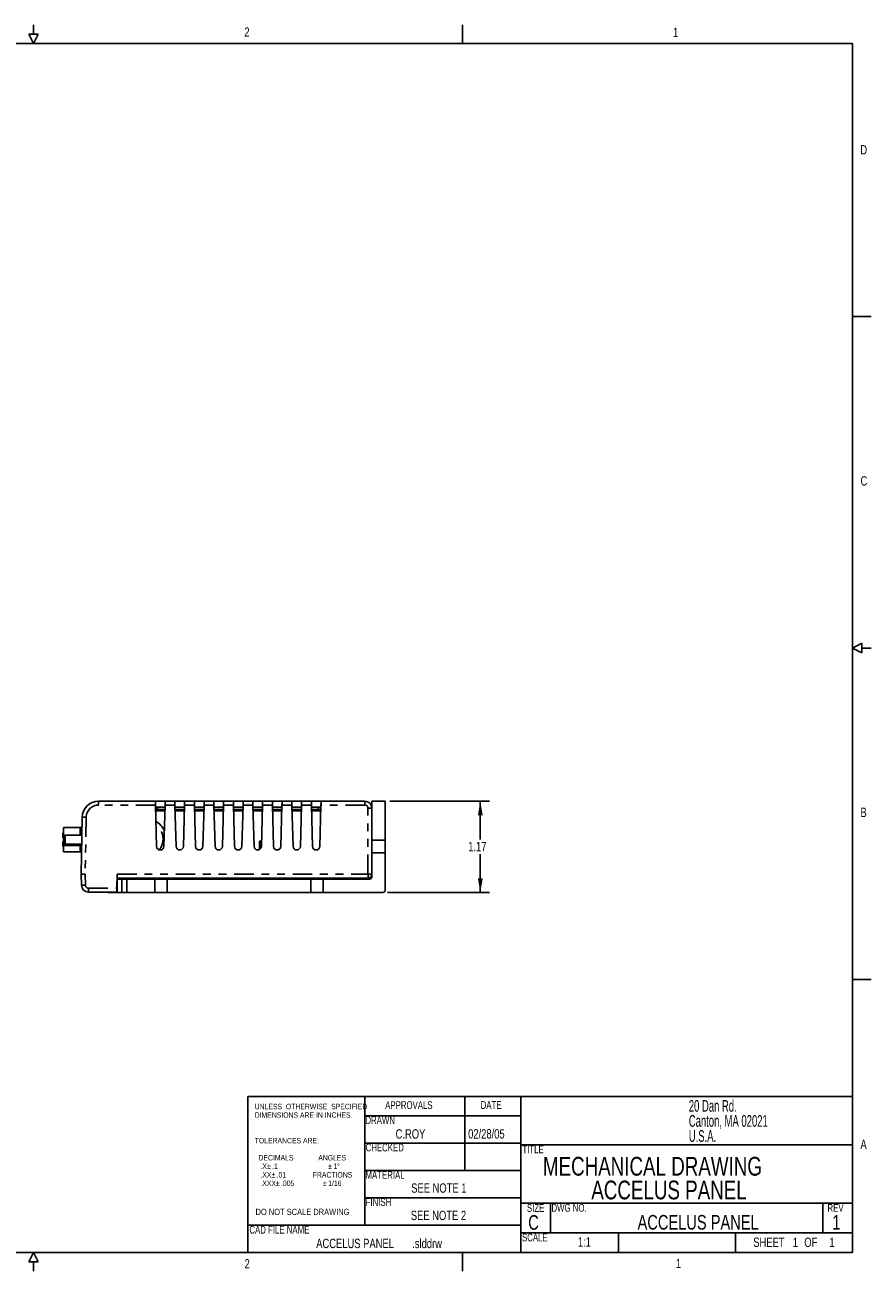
# Model space of a CAD drawing. Extents: x 0.3 to 21.7, y 0.5 to 16.5.
# Tile 4 of 4: x 10.9 to 21.7, y 0.5 to 16.5. Entities that reach past the tile are written whole.
import ezdxf

# ---------------------------------------------------------------- set-up
doc = ezdxf.new("R2010")
doc.units = 0
doc.header["$PDSIZE"] = -1
doc.linetypes.add('PHANTOM', pattern=[0.5, 0.25, -0.05, 0.05, -0.05, 0.05, -0.05])
doc.layers.get('0').update_dxf_attribs({"linetype": 'CONTINUOUS'})
doc.layers.get('DEFPOINTS').update_dxf_attribs({"linetype": 'CONTINUOUS'})
doc.styles.add('SLDTEXTSTYLE0', font='TXT', dxfattribs={"width": 0.75})
doc.styles.add('SLDTEXTSTYLE1', font='TXT', dxfattribs={"width": 0.605})
doc.dimstyles.new('SLDDIMSTYLE0', dxfattribs={"dimtxt": 0.12, "dimasz": 0.18, "dimexe": 0.12, "dimexo": 0.0625, "dimgap": 0.03, "dimtad": 0, "dimtih": 1, "dimtoh": 1, "dimzin": 12, "dimtxsty": 'SLDTEXTSTYLE0', "dimsah": 1, "dimcen": 0.09, "dimclrd": 7, "dimclre": 7, "dimclrt": 7, "dimazin": 3, "dimtfac": 1, "dimtdec": 4, "dimtofl": 0, "dimtmove": 0, "dimatfit": 3, "dimtolj": 1, "dimtzin": 12})

# ---------------------------------------------------------------- blocks, each defined once
blk = doc.blocks.new('NOTE4')
at = {"color": 7, "char_height": 0.12, "attachment_point": 1, "style": 'SLDTEXTSTYLE0'}
for s, insert in [('SHEET  ', (0, 0.159)), ('  OF  ', (0.588, 0.159)), ('1', (0.507, 0.159)), ('1', (0.977, 0.159))]:
    blk.add_mtext(s, dxfattribs=dict(at, insert=insert))
blk = doc.blocks.new('NOTE6')
at = {"color": 7, "char_height": 0.07, "attachment_point": 1, "style": 'SLDTEXTSTYLE0'}
for s, insert in [('UNLESS  OTHERWISE  SPECIFIED', (0, 0.109)), ('DIMENSIONS ARE IN INCHES.', (0, 0)), ('TOLERANCES ARE:', (0, -0.328)), ('  DECIMALS             ANGLES', (0, -0.547)), ('   .X', (0, -0.656)), ('   .XX', (0, -0.766)), ('%%p', (0.158, -0.656)), ('%%p', (0.214, -0.766)), ('.1                         ', (0.224, -0.656)), ('.01              FRACTIONS', (0.281, -0.766)), ('%%p', (0.942, -0.656)), ('1', (1.009, -0.656)), ('%%d', (1.056, -0.656)), ('   .XXX', (0, -0.875)), ('%%p', (0.27, -0.875)), ('.005              ', (0.337, -0.875)), ('%%p', (0.875, -0.875)), ('1/16', (0.942, -0.875))]:
    blk.add_mtext(s, dxfattribs=dict(at, insert=insert))
blk = doc.blocks.new('NOTE11')
at = {"color": 7, "char_height": 0.12, "attachment_point": 1, "style": 'SLDTEXTSTYLE0'}
for s, insert in [('ACCELUS PANEL', (0, 0.159)), ('.slddrw', (1.231, 0.159))]:
    blk.add_mtext(s, dxfattribs=dict(at, insert=insert))
blk = doc.blocks.new('NOTE12')
at = {"color": 7, "char_height": 0.15, "attachment_point": 1, "style": 'SLDTEXTSTYLE1'}
for s, insert in [('20 Dan Rd.', (0, 0.193)), ('Canton, MA 02021', (0, 0)), ('U.S.A.', (0, -0.193))]:
    blk.add_mtext(s, dxfattribs=dict(at, insert=insert))
blk = doc.blocks.new('*D25')
at = {"color": 7}
for p, q in [((15.569, 6.535), (16.849, 6.535)), ((16.729, 6.535), (16.729, 6.045)), ((16.729, 5.365), (16.729, 5.855)), ((15.539, 5.365), (16.849, 5.365))]:
    blk.add_line(p, q, dxfattribs=at)
for points in [[(16.729, 6.535), (16.698, 6.355), (16.76, 6.355)], [(16.729, 5.365), (16.76, 5.545), (16.698, 5.545)]]:
    blk.add_solid(points, dxfattribs=at)
at = {"layer": 'DEFPOINTS', "color": 7}
for p in [(15.509, 6.535), (15.479, 5.365)]:
    blk.add_point(p, dxfattribs=at)
at = {"color": 7, "insert": (16.574, 6.014), "char_height": 0.12, "attachment_point": 1, "style": 'SLDTEXTSTYLE0'}
blk.add_mtext('1.17', dxfattribs=at)

msp = doc.modelspace()

# ---------------------------------------------------------------- linework, layer by layer
at = {"color": 7, "linetype": 'CONTINUOUS'}
for p, q in [((11, 16.37), (11, 16.49)), ((16.5, 16.25), (16.5, 16.49)), ((11, 16.25), (10.94, 16.37)), ((10.94, 16.37), (11.06, 16.37)), ((11, 16.25), (11.06, 16.37)), ((0.5, 16.25), (21.5, 16.25)), ((21.5, 0.75), (21.5, 16.25)), ((21.5, 12.75), (21.74, 12.75)), ((21.5, 8.5), (21.62, 8.56)), ((21.5, 8.5), (21.62, 8.44)), ((21.62, 8.44), (21.62, 8.56)), ((21.62, 8.5), (21.74, 8.5)), ((11.8348, 6.535), (12.5623, 6.535)), ((12.6873, 6.535), (12.5623, 6.535)), ((12.5775, 5.9558), (12.5636, 6.4859)), ((12.6854, 6.46), (12.5643, 6.46)), ((12.5883, 6.41), (12.5656, 6.41)), ((12.6841, 6.41), (12.5883, 6.41)), ((12.6861, 6.4859), (12.6722, 5.9558)), ((12.6873, 6.535), (12.8123, 6.535)), ((12.9373, 6.535), (12.8123, 6.535)), ((12.8275, 5.9558), (12.8136, 6.4859)), ((12.9354, 6.46), (12.8143, 6.46)), ((12.9341, 6.41), (12.8156, 6.41)), ((12.9361, 6.4859), (12.9222, 5.9558)), ((12.9373, 6.535), (13.0623, 6.535)), ((13.1873, 6.535), (13.0623, 6.535)), ((13.0775, 5.9558), (13.0636, 6.4859)), ((13.1854, 6.46), (13.0643, 6.46)), ((13.1841, 6.41), (13.0656, 6.41)), ((13.1861, 6.4859), (13.1722, 5.9558)), ((13.1873, 6.535), (13.3123, 6.535)), ((13.4373, 6.535), (13.3123, 6.535)), ((13.3275, 5.9558), (13.3136, 6.4859)), ((13.4354, 6.46), (13.3143, 6.46)), ((13.4341, 6.41), (13.3156, 6.41)), ((13.4361, 6.4859), (13.4222, 5.9558)), ((13.4361, 6.4859), (13.4373, 6.535)), ((13.4373, 6.535), (13.5623, 6.535)), ((13.5623, 6.535), (13.5636, 6.4859)), ((13.6873, 6.535), (13.5623, 6.535)), ((13.5775, 5.9558), (13.5636, 6.4859)), ((13.6854, 6.46), (13.5643, 6.46)), ((13.6841, 6.41), (13.5656, 6.41)), ((13.6861, 6.4859), (13.6722, 5.9558)), ((13.6861, 6.4859), (13.6873, 6.535)), ((13.6873, 6.535), (13.8123, 6.535)), ((13.8123, 6.535), (13.8136, 6.4859)), ((13.9373, 6.535), (13.8123, 6.535)), ((13.8275, 5.9558), (13.8136, 6.4859)), ((13.9354, 6.46), (13.8143, 6.46)), ((13.9341, 6.41), (13.8156, 6.41)), ((13.9361, 6.4859), (13.9222, 5.9558)), ((13.9361, 6.4859), (13.9373, 6.535)), ((13.9373, 6.535), (14.0623, 6.535)), ((14.1873, 6.535), (14.0623, 6.535)), ((14.0775, 5.9558), (14.0636, 6.4859)), ((14.1854, 6.46), (14.0643, 6.46)), ((14.1841, 6.41), (14.0656, 6.41)), ((14.1861, 6.4859), (14.1722, 5.9558)), ((14.1873, 6.535), (14.3123, 6.535)), ((14.4373, 6.535), (14.3123, 6.535)), ((14.3275, 5.9558), (14.3136, 6.4859)), ((14.4354, 6.46), (14.3143, 6.46)), ((14.4341, 6.41), (14.3156, 6.41)), ((14.4361, 6.4859), (14.4222, 5.9558)), ((14.4373, 6.535), (14.5623, 6.535)), ((14.6873, 6.535), (14.5623, 6.535)), ((14.5775, 5.9558), (14.5636, 6.4859)), ((14.6854, 6.46), (14.5643, 6.46)), ((14.6493, 6.41), (14.5656, 6.41)), ((14.6493, 6.41), (14.6495, 6.4303)), ((14.6841, 6.41), (14.6493, 6.41)), ((14.6861, 6.4859), (14.6722, 5.9558)), ((14.6873, 6.535), (15.2484, 6.535)), ((15.1838, 6.535), (15.1438, 6.535)), ((15.1838, 6.535), (15.2484, 6.535)), ((15.1838, 6.535), (15.2484, 6.535)), ((15.5094, 6.535), (15.3384, 6.535)), ((15.3384, 6.535), (15.3384, 6.035)), ((15.5094, 6.535), (15.5094, 6.035)), ((11.6121, 5.6), (11.6248, 6.3287)), ((11.3844, 6.129), (11.3774, 6.129)), ((11.3774, 6.098), (11.3774, 6.129)), ((11.3774, 6.067), (11.3774, 6.098)), ((11.3844, 6.0975), (11.3844, 6.1975)), ((11.3844, 6.1975), (11.5964, 6.1975)), ((11.4054, 6.098), (11.3844, 6.0975)), ((11.3844, 6.0975), (11.3844, 5.9691)), ((11.4054, 6.098), (11.3954, 6.088)), ((11.3954, 6.042), (11.3954, 6.088)), ((11.6208, 6.098), (11.4054, 6.098)), ((11.4054, 6.098), (11.4054, 6.042)), ((11.3774, 6.067), (11.3844, 6.067)), ((11.3844, 6.017), (11.3774, 6.017)), ((11.3774, 5.986), (11.3774, 6.017)), ((11.3774, 5.955), (11.3774, 5.986)), ((11.3774, 5.955), (11.3844, 5.955)), ((11.3844, 5.8865), (11.3844, 5.9691)), ((11.3954, 5.996), (11.3954, 6.042)), ((11.3954, 5.996), (11.4054, 5.986)), ((11.4054, 6.042), (11.4054, 5.986)), ((11.4054, 5.986), (11.6189, 5.986)), ((13.8956, 5.9147), (13.8956, 6.0208)), ((13.8956, 6.0208), (13.9193, 6.0208)), ((13.9193, 6.0208), (13.9193, 5.9406)), ((15.5094, 6.035), (15.3384, 6.035)), ((15.3384, 6.035), (15.3384, 5.875)), ((15.5094, 6.035), (15.5094, 5.875)), ((11.5964, 5.8865), (11.3844, 5.8865)), ((12.6245, 5.91), (12.6252, 5.91)), ((12.8745, 5.91), (12.8752, 5.91)), ((13.1245, 5.91), (13.1252, 5.91)), ((13.3745, 5.91), (13.3752, 5.91)), ((13.6245, 5.91), (13.6252, 5.91)), ((13.8745, 5.91), (13.8752, 5.91)), ((14.1245, 5.91), (14.1252, 5.91)), ((14.3745, 5.91), (14.3752, 5.91)), ((14.6245, 5.91), (14.6252, 5.91)), ((15.3384, 5.875), (15.3384, 5.566)), ((15.5094, 5.875), (15.3384, 5.875)), ((15.5094, 5.875), (15.5094, 5.395)), ((11.6146, 5.4574), (11.6121, 5.6)), ((11.6121, 5.6), (11.6121, 5.6)), ((12.0698, 5.4199), (12.073, 5.6009)), ((12.0719, 5.536), (12.0744, 5.536)), ((15.2914, 5.55), (12.0721, 5.55)), ((12.0744, 5.536), (12.1344, 5.536)), ((12.1344, 5.365), (12.1344, 5.536)), ((12.1344, 5.536), (12.1944, 5.536)), ((12.1944, 5.536), (12.5544, 5.536)), ((12.3869, 5.55), (12.3869, 5.536)), ((12.5519, 5.536), (12.5519, 5.55)), ((12.5544, 5.365), (12.5544, 5.536)), ((12.7144, 5.536), (12.5544, 5.536)), ((12.5574, 5.539), (12.5574, 5.536)), ((12.5574, 5.539), (12.5959, 5.539)), ((12.5959, 5.55), (12.5959, 5.536)), ((12.7144, 5.365), (12.7144, 5.536)), ((12.7144, 5.536), (14.5544, 5.536)), ((12.7609, 5.536), (12.7609, 5.55)), ((12.7609, 5.539), (14.8459, 5.539)), ((13.4724, 5.55), (13.4714, 5.539)), ((14.1425, 5.55), (14.1435, 5.539)), ((14.5544, 5.365), (14.5544, 5.536)), ((14.7144, 5.536), (14.5544, 5.536)), ((14.7144, 5.365), (14.7144, 5.536)), ((14.7144, 5.536), (15.3084, 5.536)), ((14.8459, 5.55), (14.8459, 5.536)), ((15.0109, 5.536), (15.0109, 5.55)), ((15.0109, 5.539), (15.0574, 5.539)), ((15.0574, 5.539), (15.0574, 5.536)), ((12.069, 5.369), (11.7046, 5.369)), ((11.9494, 5.369), (11.9494, 5.365)), ((12.0744, 5.365), (11.9494, 5.365)), ((12.1344, 5.365), (12.0744, 5.365)), ((12.1944, 5.365), (12.1344, 5.365)), ((12.1944, 5.365), (12.5544, 5.365)), ((12.7144, 5.365), (12.5544, 5.365)), ((12.7144, 5.365), (14.5544, 5.365)), ((14.7144, 5.365), (14.5544, 5.365)), ((14.7144, 5.365), (15.4794, 5.365)), ((21.5, 4.25), (21.74, 4.25)), ((13.75, 2.75), (21.5, 2.75)), ((13.75, 2.75), (13.75, 0.75)), ((15.25, 2.5), (15.25, 2.75)), ((16.53, 2.75), (16.53, 1.8)), ((17.25, 2.75), (17.25, 0.75)), ((15.25, 2.15), (15.25, 2.5)), ((15.25, 2.5), (17.25, 2.5)), ((15.25, 1.8), (15.25, 2.15)), ((15.25, 2.15), (17.25, 2.15)), ((17.25, 2.13), (21.5, 2.13)), ((15.25, 1.45), (15.25, 1.8)), ((15.25, 1.8), (17.25, 1.8)), ((15.25, 1.1), (15.25, 1.45)), ((15.25, 1.45), (17.25, 1.45)), ((17.25, 1.38), (21.5, 1.38)), ((17.63, 1.38), (17.63, 1)), ((21.12, 1.38), (21.12, 1)), ((13.75, 0.75), (13.75, 1.1)), ((13.75, 1.1), (17.25, 1.1)), ((17.25, 1), (21.5, 1)), ((18.5, 1), (18.5, 0.75)), ((20, 1), (20, 0.75)), ((21.5, 0.75), (0.5, 0.75)), ((11, 0.75), (10.94, 0.63)), ((11, 0.75), (11.06, 0.63)), ((16.5, 0.75), (16.5, 0.51)), ((11.06, 0.63), (10.94, 0.63)), ((11, 0.63), (11, 0.51))]:
    msp.add_line(p, q, dxfattribs=at)
at = {"color": 7, "linetype": 'PHANTOM'}
for p, q in [((11.8348, 6.4859), (11.8348, 6.535)), ((12.5636, 6.4859), (11.8348, 6.4859)), ((12.5883, 6.4303), (12.5651, 6.4303)), ((12.5883, 6.4303), (12.5883, 6.46)), ((12.5883, 6.41), (12.5883, 6.4303)), ((12.6846, 6.4303), (12.5883, 6.4303)), ((12.8136, 6.4859), (12.6861, 6.4859)), ((12.9346, 6.4303), (12.8151, 6.4303)), ((13.0636, 6.4859), (12.9361, 6.4859)), ((13.1846, 6.4303), (13.0651, 6.4303)), ((13.3136, 6.4859), (13.1861, 6.4859)), ((13.4346, 6.4303), (13.3151, 6.4303)), ((13.5636, 6.4859), (13.4361, 6.4859)), ((13.6846, 6.4303), (13.5651, 6.4303)), ((13.8136, 6.4859), (13.6861, 6.4859)), ((13.9346, 6.4303), (13.8151, 6.4303)), ((14.0636, 6.4859), (13.9361, 6.4859)), ((14.1846, 6.4303), (14.0651, 6.4303)), ((14.3136, 6.4859), (14.1861, 6.4859)), ((14.4346, 6.4303), (14.3151, 6.4303)), ((14.5636, 6.4859), (14.4361, 6.4859)), ((14.6495, 6.4303), (14.5651, 6.4303)), ((14.6846, 6.4303), (14.6495, 6.4303)), ((15.2484, 6.4859), (14.6861, 6.4859)), ((15.2484, 6.535), (15.2484, 6.4859)), ((15.2884, 5.6009), (15.2884, 6.4459)), ((11.6748, 6.3287), (11.6621, 5.6009)), ((11.5964, 6.0975), (11.5964, 6.1975)), ((11.3844, 5.9691), (11.5964, 5.9691)), ((11.5964, 5.9691), (11.5964, 5.986)), ((11.5964, 5.8865), (11.5964, 5.9691)), ((11.6621, 5.6009), (11.6646, 5.4592)), ((12.073, 5.6009), (15.2884, 5.6009)), ((12.0744, 5.365), (12.0744, 5.536)), ((12.1944, 5.536), (12.1944, 5.365)), ((15.2914, 5.55), (15.2914, 5.55)), ((11.7046, 5.4199), (11.7046, 5.369)), ((11.7046, 5.4199), (12.0698, 5.4199))]:
    msp.add_line(p, q, dxfattribs=at)
at = {"color": 7, "linetype": 'CONTINUOUS', "flags": 128}
for points in [[(12.5623, 6.535), (12.5624, 6.5341), (12.5624, 6.5313), (12.5626, 6.5268), (12.5627, 6.5207), (12.5629, 6.5132), (12.5631, 6.5047), (12.5634, 6.4955), (12.5636, 6.4859)], [(12.6861, 6.4859), (12.6863, 6.4955), (12.6865, 6.5047), (12.6868, 6.5132), (12.687, 6.5207), (12.6871, 6.5268), (12.6872, 6.5313), (12.6873, 6.5341), (12.6873, 6.535)], [(12.8123, 6.535), (12.8124, 6.5341), (12.8124, 6.5313), (12.8126, 6.5268), (12.8127, 6.5207), (12.8129, 6.5132), (12.8131, 6.5047), (12.8134, 6.4955), (12.8136, 6.4859)], [(12.9361, 6.4859), (12.9363, 6.4955), (12.9365, 6.5047), (12.9368, 6.5132), (12.937, 6.5207), (12.9371, 6.5268), (12.9372, 6.5313), (12.9373, 6.5341), (12.9373, 6.535)], [(13.0623, 6.535), (13.0624, 6.5341), (13.0624, 6.5313), (13.0626, 6.5268), (13.0627, 6.5207), (13.0629, 6.5132), (13.0631, 6.5047), (13.0634, 6.4955), (13.0636, 6.4859)], [(13.1861, 6.4859), (13.1863, 6.4955), (13.1865, 6.5047), (13.1868, 6.5132), (13.187, 6.5207), (13.1871, 6.5268), (13.1872, 6.5313), (13.1873, 6.5341), (13.1873, 6.535)], [(13.3123, 6.535), (13.3124, 6.5341), (13.3124, 6.5313), (13.3126, 6.5268), (13.3127, 6.5207), (13.3129, 6.5132), (13.3131, 6.5047), (13.3134, 6.4955), (13.3136, 6.4859)], [(14.0623, 6.535), (14.0624, 6.5341), (14.0624, 6.5313), (14.0626, 6.5268), (14.0627, 6.5207), (14.0629, 6.5132), (14.0631, 6.5047), (14.0634, 6.4955), (14.0636, 6.4859)], [(14.1861, 6.4859), (14.1863, 6.4955), (14.1865, 6.5047), (14.1868, 6.5132), (14.187, 6.5207), (14.1871, 6.5268), (14.1872, 6.5313), (14.1873, 6.5341), (14.1873, 6.535)], [(14.3123, 6.535), (14.3124, 6.5341), (14.3124, 6.5313), (14.3126, 6.5268), (14.3127, 6.5207), (14.3129, 6.5132), (14.3131, 6.5047), (14.3134, 6.4955), (14.3136, 6.4859)], [(14.4361, 6.4859), (14.4363, 6.4955), (14.4365, 6.5047), (14.4368, 6.5132), (14.437, 6.5207), (14.4371, 6.5268), (14.4372, 6.5313), (14.4373, 6.5341), (14.4373, 6.535)], [(14.5623, 6.535), (14.5624, 6.5341), (14.5624, 6.5313), (14.5626, 6.5268), (14.5627, 6.5207), (14.5629, 6.5132), (14.5631, 6.5047), (14.5634, 6.4955), (14.5636, 6.4859)], [(14.6861, 6.4859), (14.6863, 6.4955), (14.6865, 6.5047), (14.6868, 6.5132), (14.687, 6.5207), (14.6871, 6.5268), (14.6872, 6.5313), (14.6873, 6.5341), (14.6873, 6.535)], [(12.0698, 5.4199), (12.0697, 5.4111), (12.0695, 5.4025), (12.0694, 5.3945), (12.0693, 5.3872), (12.0692, 5.3809), (12.0691, 5.3758), (12.069, 5.3721), (12.069, 5.3698), (12.069, 5.369)]]:
    msp.add_lwpolyline(points, dxfattribs=at)
at = {"color": 7, "linetype": 'PHANTOM', "flags": 128}
for points in [[(15.3384, 6.445), (15.3375, 6.4452), (15.3346, 6.4453), (15.33, 6.4455), (15.3238, 6.4456), (15.3162, 6.4457), (15.3076, 6.4458), (15.2982, 6.4459), (15.2884, 6.4459)], [(11.6748, 6.3287), (11.6651, 6.3288), (11.6557, 6.3289), (11.6471, 6.329), (11.6395, 6.329), (11.6333, 6.329), (11.6286, 6.3289), (11.6258, 6.3288), (11.6248, 6.3287)], [(11.5964, 5.9691), (11.6025, 5.969), (11.6083, 5.9687), (11.6137, 5.9682), (11.6184, 5.9676), (11.6185, 5.9675)], [(15.3384, 5.597), (15.3375, 5.5878), (15.3349, 5.579), (15.3305, 5.5709), (15.3247, 5.5638), (15.3176, 5.5579), (15.3094, 5.5536), (15.3006, 5.5509), (15.2914, 5.55)], [(11.6646, 5.4592), (11.6548, 5.459), (11.6455, 5.4588), (11.6368, 5.4585), (11.6292, 5.4583), (11.623, 5.4581), (11.6184, 5.4578), (11.6156, 5.4576), (11.6146, 5.4574)]]:
    msp.add_lwpolyline(points, dxfattribs=at)
at = {"color": 7, "linetype": 'CONTINUOUS'}
for centre, radius, start, end in [((11.8348, 6.325), 0.21, 90.00003, 178.99997), ((14.6766, 6.4331), 0.0272, 98.30272, 185.90087), ((15.2484, 6.445), 0.09, 360, 90.00005), ((12.4457, 6.0509), 0.2559, 25.08535, 61.16833), ((12.4457, 6.0509), 0.2559, 25.08535, 61.16833), ((11.5964, 6.2285), 0.031, 270, 328.26578), ((12.6245, 5.957), 0.047, 181.49999, 270.00004), ((12.6252, 5.957), 0.047, 269.99996, 358.50001), ((12.8745, 5.957), 0.047, 181.49999, 270.00004), ((12.8752, 5.957), 0.047, 270.00005, 358.50001), ((13.1245, 5.957), 0.047, 181.50007, 269.99992), ((13.1252, 5.957), 0.047, 270, 358.50001), ((13.3745, 5.957), 0.047, 181.50007, 269.99997), ((13.3752, 5.957), 0.047, 270.00006, 358.49993), ((13.6245, 5.957), 0.047, 181.50006, 269.99996), ((13.6252, 5.957), 0.047, 270.00004, 358.49994), ((13.8745, 5.957), 0.047, 181.50007, 269.99994), ((13.8752, 5.957), 0.047, 270.00002, 358.49997), ((14.1245, 5.957), 0.047, 181.50007, 269.99997), ((14.1252, 5.957), 0.047, 270.00003, 358.49993), ((14.3745, 5.957), 0.047, 181.49999, 270.00004), ((14.3752, 5.957), 0.047, 269.99996, 358.50001), ((14.6245, 5.957), 0.047, 181.50015, 269.99989), ((14.6252, 5.957), 0.047, 270.00005, 358.50001), ((11.5964, 5.8555), 0.031, 48.49191, 90), ((11.6496, 4.8833), 0.7177, 89.00266, 92.99615), ((15.2914, 5.597), 0.047, 270, 0), ((11.7046, 5.459), 0.09, 181.00006, 269.99994), ((15.3084, 5.566), 0.03, 270, 0), ((15.4794, 5.395), 0.03, 270, 0)]:
    msp.add_arc(centre, radius, start, end, dxfattribs=at)
at = {"color": 7, "linetype": 'PHANTOM'}
for centre, radius, start, end in [((11.8348, 6.3259), 0.16, 90, 178.99998), ((15.2484, 6.4459), 0.04, 0, 90.00004), ((12.4457, 6.0509), 0.2159, 319.94926, 54.73263), ((2.4882, 4.8204), 12.824, 3.26142, 3.48907), ((15.2576, 4.8778), 0.7237, 83.58611, 87.5572), ((11.7046, 5.4599), 0.04, 180.99978, 270.00004)]:
    msp.add_arc(centre, radius, start, end, dxfattribs=at)

# ---------------------------------------------------------------- block references
for name, p in [('NOTE6', (13.8363, 2.5457)), ('NOTE12', (19.4029, 2.5103)), ('NOTE11', (14.6248, 0.7655)), ('NOTE4', (20.2289, 0.7805))]:
    msp.add_blockref(name, p)

# ---------------------------------------------------------------- texts
at = {"color": 7, "attachment_point": 1, "style": 'SLDTEXTSTYLE0'}
for s, insert, char_height in [('2', (13.7027, 16.4582), 0.12), ('1', (19.2002, 16.4561), 0.12), ('D', (21.6018, 14.9489), 0.12), ('C', (21.6051, 10.7029), 0.12), ('B', (21.604, 6.4525), 0.12), ('APPROVALS', (15.5096, 2.6881), 0.1), ('DATE', (16.7339, 2.6894), 0.1), ('DRAWN', (15.2561, 2.4955), 0.1), ('C.ROY', (15.6434, 2.3289), 0.12), ('02/28/05', (16.5728, 2.3296), 0.12), ('CHECKED', (15.2583, 2.1452), 0.1), ('TITLE', (17.2691, 2.1206), 0.1), ('A', (21.604, 2.1952), 0.12), ('MECHANICAL DRAWING', (17.5321, 1.9741), 0.24), ('MATERIAL', (15.2568, 1.7929), 0.1), ('SEE NOTE 1', (15.8431, 1.6346), 0.12), ('ACCELUS PANEL', (18.1523, 1.67), 0.24), ('FINISH', (15.2584, 1.4449), 0.1), ('DO NOT SCALE DRAWING', (13.8467, 1.3087), 0.08), ('SEE NOTE 2', (15.8382, 1.2841), 0.12), ('SIZE', (17.327, 1.3696), 0.1), ('DWG NO.', (17.6417, 1.3713), 0.1), ('REV', (21.1811, 1.3702), 0.1), ('C', (17.3438, 1.2276), 0.187), ('ACCELUS PANEL', (18.7456, 1.2294), 0.187), ('1', (21.2432, 1.2295), 0.187), ('CAD FILE NAME', (13.768, 1.0902), 0.1), ('SCALE', (17.2639, 0.991), 0.1), ('1:1', (17.9799, 0.9437), 0.12), ('2', (13.7061, 0.6632), 0.12), ('1', (19.2366, 0.6678), 0.12)]:
    msp.add_mtext(s, dxfattribs=dict(at, insert=insert, char_height=char_height))

# ---------------------------------------------------------------- dimensions: what is measured, and where the dimension line sits
at = {"color": 7}
dim = msp.add_linear_dim(base=(16.7291, 5.365), p1=(15.5094, 6.535), p2=(15.4794, 5.365), angle=270, dimstyle='SLDDIMSTYLE0', dxfattribs=at)
dim.commit()
dim.dimension.update_dxf_attribs({"geometry": '*D25', "text_midpoint": (16.7291, 5.95), "dimtype": 160})

doc.saveas('drawing.dxf')
